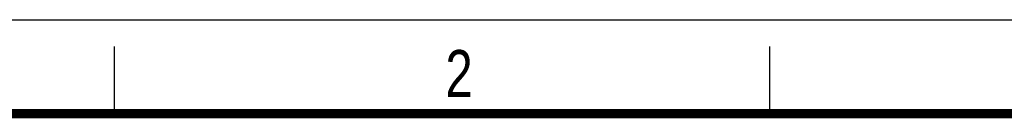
# Model space of a CAD drawing. Header units: millimetres. Extents: x 0 to 210, y 0 to 297.
# Tile 7 of 8: x 49 to 123, y 290 to 297. Entities that reach past the tile are written whole.
import ezdxf

# ---------------------------------------------------------------- set-up
doc = ezdxf.new("R2010")
doc.units = ezdxf.units.MM
doc.header["$LTSCALE"] = 19.36
doc.layers.get('0').update_dxf_attribs({"linetype": 'CONTINUOUS'})
doc.styles.add('TEXTSTYLE_2', font='txt', dxfattribs={"width": 0.75})

msp = doc.modelspace()

# ---------------------------------------------------------------- linework, layer by layer
at = {"color": 2, "linetype": 'CONTINUOUS'}
for p, q in [((0, 297), (210, 297)), ((56, 290), (56, 295)), ((105, 290), (105, 295))]:
    msp.add_line(p, q, dxfattribs=at)
at = {"color": 7, "linetype": 'CONTINUOUS', "const_width": 0.7}
msp.add_lwpolyline([(7, 290), (203, 290)], dxfattribs=at)

# ---------------------------------------------------------------- texts
at = {"color": 5, "linetype": 'CONTINUOUS', "style": 'TEXTSTYLE_2', "width": 0.785714}
msp.add_text('2', height=3.5, dxfattribs=at).set_placement((80.731, 291.24))

doc.saveas('drawing.dxf')
